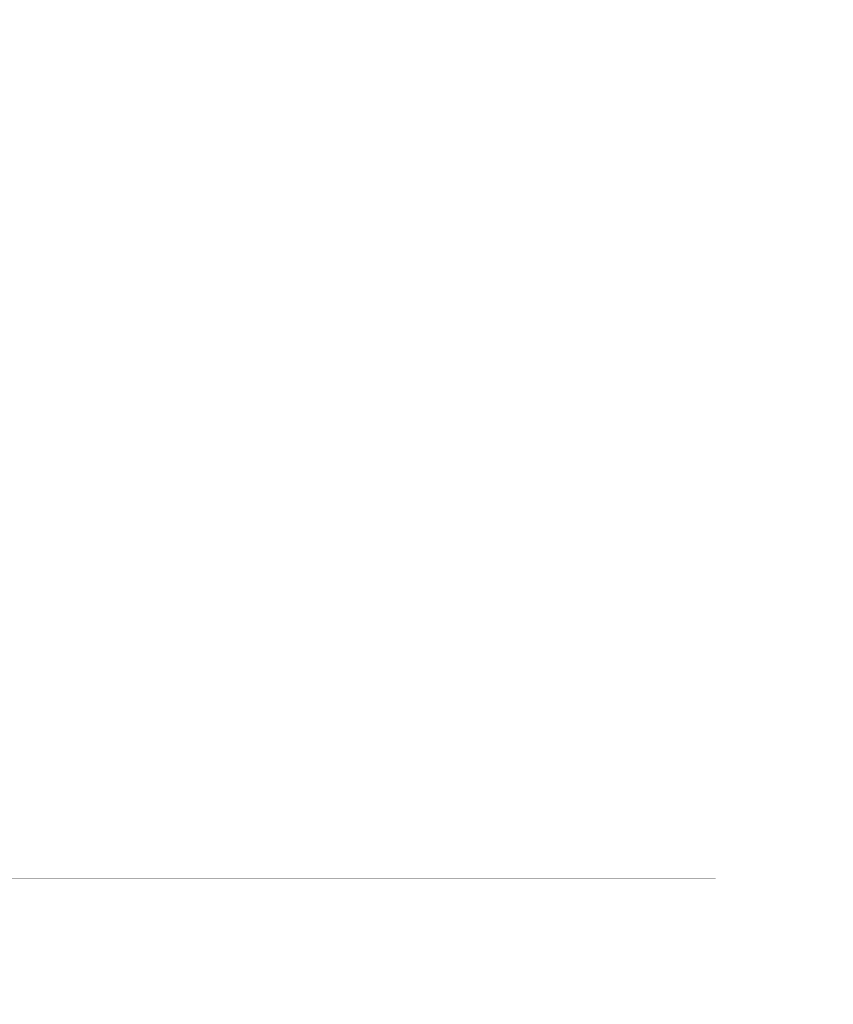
# Model space of a CAD drawing. Header units: feet. Extents: x 850675 to 1077306, y 463961 to 606658.
# Tile 52 of 77: x 950436 to 966095, y 542585 to 561523. Entities that reach past the tile are written whole.
import ezdxf

# ---------------------------------------------------------------- set-up
doc = ezdxf.new("R2010")
doc.units = ezdxf.units.FT
doc.header["$MEASUREMENT"] = 0
doc.linetypes.add('DASHED', pattern=[0.75, 0.5, -0.25])
doc.layers.add('MATCHLINE', color=7, linetype='DASHED')
doc.layers.add('MrSID', color=251, linetype='Continuous', transparency=0.2)
picture_1 = doc.add_image_def('image11.jpg', size_in_pixel=(1570, 944))

msp = doc.modelspace()

# ---------------------------------------------------------------- linework, layer by layer
at = {"layer": 'MATCHLINE', "color": 1, "const_width": 1, "flags": 128}
for points in [[(963828.314, 561227.6358), (899094.3378, 561227.6358)], [(963828.314, 557171.8257), (899094.3378, 557171.8257)], [(963828.314, 553116.0155), (899094.3378, 553116.0155)], [(963828.314, 549060.2054), (899094.3378, 549060.2054)], [(963828.314, 545004.3952), (899094.3378, 545004.3952)]]:
    msp.add_lwpolyline(points, dxfattribs=at)

# ---------------------------------------------------------------- pictures from other files: only their frames are drawn
at = {"layer": 'MrSID'}
image = msp.add_image(picture_1, insert=(851552.7296, 463961.3689), size_in_units=(225757.9943, 135742.3864), rotation=0.370518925, dxfattribs=at)
image.dxf.flags = 7

doc.saveas('drawing.dxf')
